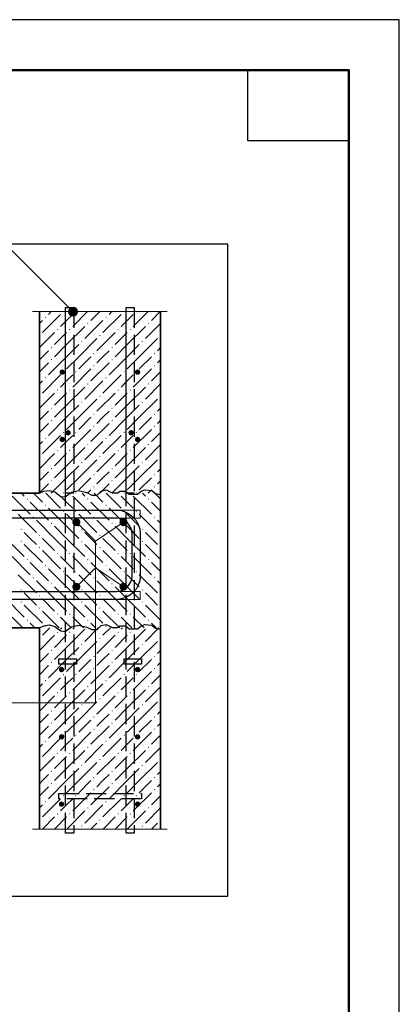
# Model space of a CAD drawing. Header units: millimetres. Extents: x 0 to 50400, y 0 to 35640.
# Tile 40 of 40: x 45887 to 50400, y 23934 to 35640. Entities that reach past the tile are written whole.
import ezdxf

# ---------------------------------------------------------------- set-up
doc = ezdxf.new("R2010")
doc.units = ezdxf.units.MM
doc.linetypes.add('______2', pattern=[324, 240, -84])
for name, color, linetype, lineweight in [('Standard', 7, 'Continuous', 25), ('ЖБ Перекрытие верхний уровень', 7, 'Continuous', 35), ('ЖБ Стена верхний уровень', 7, 'Continuous', 35)]:
    doc.layers.add(name, color=color, linetype=linetype, lineweight=lineweight)
doc.layers.add('Обрамление П-обр. равн.', color=7, linetype='Continuous', lineweight=25, true_color=0x5f1e0f)
doc.layers.add('Фоновоя арматура Х1', color=7, linetype='Continuous', lineweight=18, true_color=0x656565)
doc.layers.add('Размерная выноска', color=7, linetype='Continuous')
doc.layers.add('Стена фоновая арматура Х1', color=7, linetype='______2', true_color=0xa0a0a0)
doc.layers.add('Стена фоновая затяжка С-обр.', color=7, linetype='______2', true_color=0xa0a0a0)

msp = doc.modelspace()

# ---------------------------------------------------------------- hatches: boundary and pattern name
at = {"linetype": 'Continuous', "lineweight": -3, "transparency": 33554687}
for points in [[(46425, 31450), (46422, 31462), (46415, 31472), (46405, 31479), (46393, 31482), (46380, 31479), (46370, 31472), (46363, 31462), (46361, 31450), (46363, 31437), (46370, 31427), (46380, 31420), (46393, 31418), (46405, 31420), (46415, 31427), (46422, 31437)], [(47321, 31450), (47318, 31462), (47311, 31472), (47301, 31479), (47289, 31482), (47276, 31479), (47266, 31472), (47259, 31462), (47257, 31450), (47259, 31437), (47266, 31427), (47276, 31420), (47289, 31418), (47301, 31420), (47311, 31427), (47318, 31437)], [(46425, 30650), (46422, 30662), (46415, 30672), (46405, 30679), (46393, 30682), (46380, 30679), (46370, 30672), (46363, 30662), (46361, 30650), (46363, 30637), (46370, 30627), (46380, 30620), (46393, 30618), (46405, 30620), (46415, 30627), (46422, 30637)], [(47321, 30650), (47318, 30662), (47311, 30672), (47301, 30679), (47289, 30682), (47276, 30679), (47266, 30672), (47259, 30662), (47257, 30650), (47259, 30637), (47266, 30627), (47276, 30620), (47289, 30618), (47301, 30620), (47311, 30627), (47318, 30637)], [(46609, 29666), (46605, 29684), (46595, 29700), (46579, 29710), (46561, 29714), (46542, 29710), (46527, 29700), (46516, 29684), (46513, 29666), (46516, 29647), (46527, 29632), (46542, 29621), (46561, 29618), (46579, 29621), (46595, 29632), (46605, 29647)], [(47169, 29666), (47165, 29684), (47155, 29700), (47139, 29710), (47121, 29714), (47102, 29710), (47087, 29700), (47076, 29684), (47073, 29666), (47076, 29647), (47087, 29632), (47102, 29621), (47121, 29618), (47139, 29621), (47155, 29632), (47165, 29647)], [(46609, 28898), (46605, 28916), (46595, 28932), (46579, 28942), (46561, 28946), (46542, 28942), (46527, 28932), (46516, 28916), (46513, 28898), (46516, 28879), (46527, 28864), (46542, 28853), (46561, 28850), (46579, 28853), (46595, 28864), (46605, 28879)], [(47169, 28898), (47165, 28916), (47155, 28932), (47139, 28942), (47121, 28946), (47102, 28942), (47087, 28932), (47076, 28916), (47073, 28898), (47076, 28879), (47087, 28864), (47102, 28853), (47121, 28850), (47139, 28853), (47155, 28864), (47165, 28879)], [(46417, 27914), (46414, 27926), (46407, 27936), (46397, 27943), (46385, 27946), (46372, 27943), (46362, 27936), (46355, 27926), (46353, 27914), (46355, 27901), (46362, 27891), (46372, 27884), (46385, 27882), (46397, 27884), (46407, 27891), (46414, 27901)], [(47321, 27914), (47318, 27926), (47311, 27936), (47301, 27943), (47289, 27946), (47276, 27943), (47266, 27936), (47259, 27926), (47257, 27914), (47259, 27901), (47266, 27891), (47276, 27884), (47289, 27882), (47301, 27884), (47311, 27891), (47318, 27901)], [(46417, 27114), (46414, 27126), (46407, 27136), (46397, 27143), (46385, 27146), (46372, 27143), (46362, 27136), (46355, 27126), (46353, 27114), (46355, 27101), (46362, 27091), (46372, 27084), (46385, 27082), (46397, 27084), (46407, 27091), (46414, 27101)], [(47321, 27114), (47318, 27126), (47311, 27136), (47301, 27143), (47289, 27146), (47276, 27143), (47266, 27136), (47259, 27126), (47257, 27114), (47259, 27101), (47266, 27091), (47276, 27084), (47289, 27082), (47301, 27084), (47311, 27091), (47318, 27101)], [(46417, 26314), (46414, 26326), (46407, 26336), (46397, 26343), (46385, 26346), (46372, 26343), (46362, 26336), (46355, 26326), (46353, 26314), (46355, 26301), (46362, 26291), (46372, 26284), (46385, 26282), (46397, 26284), (46407, 26291), (46414, 26301)], [(47321, 26314), (47318, 26326), (47311, 26336), (47301, 26343), (47289, 26346), (47276, 26343), (47266, 26336), (47259, 26326), (47257, 26314), (47259, 26301), (47266, 26291), (47276, 26284), (47289, 26282), (47301, 26284), (47311, 26291), (47318, 26301)]]:
    msp.add_hatch(color=7, dxfattribs=at).paths.add_polyline_path(points)
at = {"layer": 'Standard', "linetype": 'Continuous', "lineweight": 13, "transparency": 33554687}
for points in [[(46483, 32130), (46534, 32220), (46469, 32154)], [(46469, 32154), (46534, 32220), (46507, 32220)], [(46469, 32154), (46507, 32220), (46469, 32182)], [(46469, 32182), (46507, 32220), (46483, 32206)], [(46483, 32130), (46559, 32206), (46534, 32220)], [(46507, 32116), (46559, 32206), (46483, 32130)], [(46507, 32116), (46573, 32182), (46559, 32206)], [(46534, 32116), (46573, 32182), (46507, 32116)], [(46534, 32116), (46573, 32154), (46573, 32182)], [(46573, 32154), (46534, 32116), (46559, 32130)]]:
    msp.add_hatch(color=7, dxfattribs=at).paths.add_polyline_path(points)
at = {"layer": 'ЖБ Перекрытие верхний уровень', "linetype": 'Continuous', "lineweight": 18, "transparency": 33554687}
for points in [[(46342, 30010), (46337, 30006), (46333, 30010)], [(46486, 30010), (46481, 30006), (46477, 30010)], [(47062, 30010), (47057, 30006), (47053, 30010)], [(47206, 30010), (47201, 30006), (47197, 30010)], [(45970, 29941), (45977, 29949), (45985, 29941), (45977, 29934)], [(46186, 29869), (46193, 29877), (46201, 29869), (46193, 29862)], [(46690, 29941), (46697, 29949), (46705, 29941), (46697, 29934)], [(46906, 29869), (46913, 29877), (46921, 29869), (46913, 29862)], [(47410, 29941), (47417, 29949), (47425, 29941), (47417, 29934)], [(46042, 29725), (46049, 29733), (46057, 29725), (46049, 29718)], [(46402, 29797), (46409, 29805), (46417, 29797), (46409, 29790)], [(46546, 29797), (46553, 29805), (46561, 29797), (46553, 29790)], [(46762, 29725), (46769, 29733), (46777, 29725), (46769, 29718)], [(47122, 29797), (47129, 29805), (47137, 29797), (47129, 29790)], [(47266, 29797), (47273, 29805), (47281, 29797), (47273, 29790)], [(47482, 29725), (47489, 29733), (47497, 29725), (47489, 29718)], [(46258, 29653), (46265, 29661), (46273, 29653), (46265, 29646)], [(46978, 29653), (46985, 29661), (46993, 29653), (46985, 29646)], [(45898, 29581), (45905, 29589), (45913, 29581), (45905, 29574)], [(46114, 29509), (46121, 29517), (46129, 29509), (46121, 29502)], [(46618, 29581), (46625, 29589), (46633, 29581), (46625, 29574)], [(46834, 29509), (46841, 29517), (46849, 29509), (46841, 29502)], [(47338, 29581), (47345, 29589), (47353, 29581), (47345, 29574)], [(47554, 29509), (47561, 29516), (47561, 29502)], [(45898, 29437), (45905, 29445), (45913, 29437), (45905, 29430)], [(46618, 29437), (46625, 29445), (46633, 29437), (46625, 29430)], [(47338, 29437), (47345, 29445), (47353, 29437), (47345, 29430)], [(46114, 29365), (46121, 29373), (46129, 29365), (46121, 29358)], [(46330, 29293), (46337, 29301), (46345, 29293), (46337, 29286)], [(46474, 29293), (46481, 29301), (46489, 29293), (46481, 29286)], [(46834, 29365), (46841, 29373), (46849, 29365), (46841, 29358)], [(47050, 29293), (47057, 29301), (47065, 29293), (47057, 29286)], [(47194, 29293), (47201, 29301), (47209, 29293), (47201, 29286)], [(47554, 29365), (47561, 29372), (47561, 29358)], [(45970, 29221), (45977, 29229), (45985, 29221), (45977, 29214)], [(46186, 29149), (46193, 29157), (46201, 29149), (46193, 29142)], [(46690, 29221), (46697, 29229), (46705, 29221), (46697, 29214)], [(46906, 29149), (46913, 29157), (46921, 29149), (46913, 29142)], [(47410, 29221), (47417, 29229), (47425, 29221), (47417, 29214)], [(46402, 29077), (46409, 29085), (46417, 29077), (46409, 29070)], [(46546, 29077), (46553, 29085), (46561, 29077), (46553, 29070)], [(47122, 29077), (47129, 29085), (47137, 29077), (47129, 29070)], [(47266, 29077), (47273, 29085), (47281, 29077), (47273, 29070)], [(46042, 29005), (46049, 29013), (46057, 29005), (46049, 28998)], [(46258, 28933), (46265, 28941), (46273, 28933), (46265, 28926)], [(46762, 29005), (46769, 29013), (46777, 29005), (46769, 28998)], [(46978, 28933), (46985, 28941), (46993, 28933), (46985, 28926)], [(47482, 29005), (47489, 29013), (47497, 29005), (47489, 28998)], [(45898, 28861), (45905, 28869), (45913, 28861), (45905, 28854)], [(46114, 28789), (46121, 28797), (46129, 28789), (46121, 28782)], [(46618, 28861), (46625, 28869), (46633, 28861), (46625, 28854)], [(46834, 28789), (46841, 28797), (46849, 28789), (46841, 28782)], [(47338, 28861), (47345, 28869), (47353, 28861), (47345, 28854)], [(45898, 28717), (45905, 28725), (45913, 28717), (45905, 28710)], [(46618, 28717), (46625, 28725), (46633, 28717), (46625, 28710)], [(47338, 28717), (47345, 28725), (47353, 28717), (47345, 28710)], [(47554, 28789), (47561, 28796), (47561, 28782)], [(46114, 28645), (46121, 28653), (46129, 28645), (46121, 28638)], [(46330, 28573), (46337, 28581), (46345, 28573), (46337, 28566)], [(46474, 28573), (46481, 28581), (46489, 28573), (46481, 28566)], [(46834, 28645), (46841, 28653), (46849, 28645), (46841, 28638)], [(47050, 28573), (47057, 28581), (47065, 28573), (47057, 28566)], [(47194, 28573), (47201, 28581), (47209, 28573), (47201, 28566)], [(47554, 28645), (47561, 28652), (47561, 28638)], [(45970, 28501), (45977, 28509), (45985, 28501), (45977, 28494)], [(46690, 28501), (46697, 28509), (46705, 28501), (46697, 28494)], [(47410, 28501), (47417, 28509), (47425, 28501), (47417, 28494)], [(46186, 28429), (46193, 28437), (46201, 28429), (46193, 28422)], [(46906, 28429), (46913, 28437), (46921, 28429), (46913, 28422)]]:
    msp.add_hatch(color=7, dxfattribs=at).paths.add_polyline_path(points, flags=16)
at = {"layer": 'ЖБ Стена верхний уровень', "linetype": 'Continuous', "lineweight": 18, "transparency": 33554687}
for points in [[(46186, 32101), (46193, 32109), (46201, 32101), (46193, 32094)], [(46414, 32170), (46409, 32166), (46405, 32170)], [(46558, 32170), (46553, 32166), (46549, 32170)], [(46906, 32101), (46913, 32109), (46921, 32101), (46913, 32094)], [(47134, 32170), (47129, 32166), (47125, 32170)], [(47278, 32170), (47273, 32166), (47269, 32170)], [(46330, 31957), (46337, 31965), (46345, 31957), (46337, 31950)], [(46474, 31957), (46481, 31965), (46489, 31957), (46481, 31950)], [(46690, 32029), (46697, 32037), (46705, 32029), (46697, 32022)], [(47050, 31957), (47057, 31965), (47065, 31957), (47057, 31950)], [(47194, 31957), (47201, 31965), (47209, 31957), (47201, 31950)], [(47410, 32029), (47417, 32037), (47425, 32029), (47417, 32022)], [(46121, 31892), (46121, 31893), (46129, 31885), (46121, 31878), (46121, 31878)], [(46834, 31885), (46841, 31893), (46849, 31885), (46841, 31878)], [(47554, 31885), (47561, 31892), (47561, 31878)], [(46258, 31741), (46265, 31749), (46273, 31741), (46265, 31734)], [(46618, 31813), (46625, 31821), (46633, 31813), (46625, 31806)], [(46978, 31741), (46985, 31749), (46993, 31741), (46985, 31734)], [(47338, 31813), (47345, 31821), (47353, 31813), (47345, 31806)], [(46762, 31669), (46769, 31677), (46777, 31669), (46769, 31662)], [(47482, 31669), (47489, 31677), (47497, 31669), (47489, 31662)], [(46258, 31597), (46265, 31605), (46273, 31597), (46265, 31590)], [(46762, 31525), (46769, 31533), (46777, 31525), (46769, 31518)], [(46978, 31597), (46985, 31605), (46993, 31597), (46985, 31590)], [(47482, 31525), (47489, 31533), (47497, 31525), (47489, 31518)], [(46186, 31381), (46193, 31389), (46201, 31381), (46193, 31374)], [(46402, 31453), (46409, 31461), (46417, 31453), (46409, 31446)], [(46546, 31453), (46553, 31461), (46561, 31453), (46553, 31446)], [(46906, 31381), (46913, 31389), (46921, 31381), (46913, 31374)], [(47122, 31453), (47129, 31461), (47137, 31453), (47129, 31446)], [(47266, 31453), (47273, 31461), (47281, 31453), (47273, 31446)], [(46690, 31309), (46697, 31317), (46705, 31309), (46697, 31302)], [(47410, 31309), (47417, 31317), (47425, 31309), (47417, 31302)], [(46121, 31172), (46121, 31173), (46129, 31165), (46121, 31158), (46121, 31158)], [(46330, 31237), (46337, 31245), (46345, 31237), (46337, 31230)], [(46474, 31237), (46481, 31245), (46489, 31237), (46481, 31230)], [(46834, 31165), (46841, 31173), (46849, 31165), (46841, 31158)], [(47050, 31237), (47057, 31245), (47065, 31237), (47057, 31230)], [(47194, 31237), (47201, 31245), (47209, 31237), (47201, 31230)], [(47554, 31165), (47561, 31172), (47561, 31158)], [(46258, 31021), (46265, 31029), (46273, 31021), (46265, 31014)], [(46618, 31093), (46625, 31101), (46633, 31093), (46625, 31086)], [(46978, 31021), (46985, 31029), (46993, 31021), (46985, 31014)], [(47338, 31093), (47345, 31101), (47353, 31093), (47345, 31086)], [(46762, 30949), (46769, 30957), (46777, 30949), (46769, 30942)], [(47482, 30949), (47489, 30957), (47497, 30949), (47489, 30942)], [(46258, 30877), (46265, 30885), (46273, 30877), (46265, 30870)], [(46762, 30805), (46769, 30813), (46777, 30805), (46769, 30798)], [(46978, 30877), (46985, 30885), (46993, 30877), (46985, 30870)], [(47482, 30805), (47489, 30813), (47497, 30805), (47489, 30798)], [(46402, 30733), (46409, 30741), (46417, 30733), (46409, 30726)], [(46546, 30733), (46553, 30741), (46561, 30733), (46553, 30726)], [(47122, 30733), (47129, 30741), (47137, 30733), (47129, 30726)], [(47266, 30733), (47273, 30741), (47281, 30733), (47273, 30726)], [(46186, 30661), (46193, 30669), (46201, 30661), (46193, 30654)], [(46690, 30589), (46697, 30597), (46705, 30589), (46697, 30582)], [(46906, 30661), (46913, 30669), (46921, 30661), (46913, 30654)], [(47410, 30589), (47417, 30597), (47425, 30589), (47417, 30582)], [(46121, 30452), (46121, 30453), (46129, 30445), (46121, 30438), (46121, 30438)], [(46330, 30517), (46337, 30525), (46345, 30517), (46337, 30510)], [(46474, 30517), (46481, 30525), (46489, 30517), (46481, 30510)], [(46834, 30445), (46841, 30453), (46849, 30445), (46841, 30438)], [(47050, 30517), (47057, 30525), (47065, 30517), (47057, 30510)], [(47194, 30517), (47201, 30525), (47209, 30517), (47201, 30510)], [(47554, 30445), (47561, 30452), (47561, 30438)], [(46618, 30373), (46625, 30381), (46633, 30373), (46625, 30366)], [(47338, 30373), (47345, 30381), (47353, 30373), (47345, 30366)], [(46258, 30301), (46265, 30309), (46273, 30301), (46265, 30294)], [(46762, 30229), (46769, 30237), (46777, 30229), (46769, 30222)], [(46978, 30301), (46985, 30309), (46993, 30301), (46985, 30294)], [(47482, 30229), (47489, 30237), (47497, 30229), (47489, 30222)], [(46258, 30157), (46265, 30165), (46273, 30157), (46265, 30150)], [(46762, 30085), (46769, 30093), (46777, 30085), (46769, 30078)], [(46978, 30157), (46985, 30165), (46993, 30157), (46985, 30150)], [(47482, 30085), (47489, 30093), (47497, 30085), (47489, 30078)], [(46402, 30013), (46409, 30021), (46417, 30013), (46414, 30010), (46405, 30010)], [(46546, 30013), (46553, 30021), (46561, 30013), (46558, 30010), (46549, 30010)], [(47122, 30013), (47129, 30021), (47137, 30013), (47134, 30010), (47125, 30010)], [(47266, 30013), (47273, 30021), (47281, 30013), (47278, 30010), (47269, 30010)], [(46330, 28357), (46337, 28365), (46345, 28357), (46337, 28350)], [(46474, 28357), (46481, 28365), (46489, 28357), (46481, 28350)], [(47050, 28357), (47057, 28365), (47065, 28357), (47057, 28350)], [(47194, 28357), (47201, 28365), (47209, 28357), (47201, 28350)], [(46121, 28292), (46121, 28293), (46129, 28285), (46121, 28278), (46121, 28278)], [(46618, 28213), (46625, 28221), (46633, 28213), (46625, 28206)], [(46834, 28285), (46841, 28293), (46849, 28285), (46841, 28278)], [(47338, 28213), (47345, 28221), (47353, 28213), (47345, 28206)], [(47554, 28285), (47561, 28292), (47561, 28278)], [(46258, 28141), (46265, 28149), (46273, 28141), (46265, 28134)], [(46978, 28141), (46985, 28149), (46993, 28141), (46985, 28134)], [(46258, 27997), (46265, 28005), (46273, 27997), (46265, 27990)], [(46762, 28069), (46769, 28077), (46777, 28069), (46769, 28062)], [(46978, 27997), (46985, 28005), (46993, 27997), (46985, 27990)], [(47482, 28069), (47489, 28077), (47497, 28069), (47489, 28062)], [(46402, 27853), (46409, 27861), (46417, 27853), (46409, 27846)], [(46546, 27853), (46553, 27861), (46561, 27853), (46553, 27846)], [(46762, 27925), (46769, 27933), (46777, 27925), (46769, 27918)], [(47122, 27853), (47129, 27861), (47137, 27853), (47129, 27846)], [(47266, 27853), (47273, 27861), (47281, 27853), (47273, 27846)], [(47482, 27925), (47489, 27933), (47497, 27925), (47489, 27918)], [(46186, 27781), (46193, 27789), (46201, 27781), (46193, 27774)], [(46906, 27781), (46913, 27789), (46921, 27781), (46913, 27774)], [(46330, 27637), (46337, 27645), (46345, 27637), (46337, 27630)], [(46474, 27637), (46481, 27645), (46489, 27637), (46481, 27630)], [(46690, 27709), (46697, 27717), (46705, 27709), (46697, 27702)], [(47050, 27637), (47057, 27645), (47065, 27637), (47057, 27630)], [(47194, 27637), (47201, 27645), (47209, 27637), (47201, 27630)], [(47410, 27709), (47417, 27717), (47425, 27709), (47417, 27702)], [(46121, 27572), (46121, 27573), (46129, 27565), (46121, 27558), (46121, 27558)], [(46834, 27565), (46841, 27573), (46849, 27565), (46841, 27558)], [(47554, 27565), (47561, 27572), (47561, 27558)], [(46258, 27421), (46265, 27429), (46273, 27421), (46265, 27414)], [(46618, 27493), (46625, 27501), (46633, 27493), (46625, 27486)], [(46978, 27421), (46985, 27429), (46993, 27421), (46985, 27414)], [(47338, 27493), (47345, 27501), (47353, 27493), (47345, 27486)], [(46258, 27277), (46265, 27285), (46273, 27277), (46265, 27270)], [(46762, 27349), (46769, 27357), (46777, 27349), (46769, 27342)], [(46978, 27277), (46985, 27285), (46993, 27277), (46985, 27270)], [(47482, 27349), (47489, 27357), (47497, 27349), (47489, 27342)], [(46762, 27205), (46769, 27213), (46777, 27205), (46769, 27198)], [(47482, 27205), (47489, 27213), (47497, 27205), (47489, 27198)], [(46186, 27061), (46193, 27069), (46201, 27061), (46193, 27054)], [(46402, 27133), (46409, 27141), (46417, 27133), (46409, 27126)], [(46546, 27133), (46553, 27141), (46561, 27133), (46553, 27126)], [(46906, 27061), (46913, 27069), (46921, 27061), (46913, 27054)], [(47122, 27133), (47129, 27141), (47137, 27133), (47129, 27126)], [(47266, 27133), (47273, 27141), (47281, 27133), (47273, 27126)], [(46330, 26917), (46337, 26925), (46345, 26917), (46337, 26910)], [(46474, 26917), (46481, 26925), (46489, 26917), (46481, 26910)], [(46690, 26989), (46697, 26997), (46705, 26989), (46697, 26982)], [(47050, 26917), (47057, 26925), (47065, 26917), (47057, 26910)], [(47194, 26917), (47201, 26925), (47209, 26917), (47201, 26910)], [(47410, 26989), (47417, 26997), (47425, 26989), (47417, 26982)], [(46121, 26852), (46121, 26853), (46129, 26845), (46121, 26838), (46121, 26838)], [(46834, 26845), (46841, 26853), (46849, 26845), (46841, 26838)], [(47554, 26845), (47561, 26852), (47561, 26838)], [(46258, 26701), (46265, 26709), (46273, 26701), (46265, 26694)], [(46618, 26773), (46625, 26781), (46633, 26773), (46625, 26766)], [(46978, 26701), (46985, 26709), (46993, 26701), (46985, 26694)], [(47338, 26773), (47345, 26781), (47353, 26773), (47345, 26766)], [(46762, 26629), (46769, 26637), (46777, 26629), (46769, 26622)], [(47482, 26629), (47489, 26637), (47497, 26629), (47489, 26622)], [(46258, 26557), (46265, 26565), (46273, 26557), (46265, 26550)], [(46762, 26485), (46769, 26493), (46777, 26485), (46769, 26478)], [(46978, 26557), (46985, 26565), (46993, 26557), (46985, 26550)], [(47482, 26485), (47489, 26493), (47497, 26485), (47489, 26478)], [(46186, 26341), (46193, 26349), (46201, 26341), (46193, 26334)], [(46402, 26413), (46409, 26421), (46417, 26413), (46409, 26406)], [(46546, 26413), (46553, 26421), (46561, 26413), (46553, 26406)], [(46906, 26341), (46913, 26349), (46921, 26341), (46913, 26334)], [(47122, 26413), (47129, 26421), (47137, 26413), (47129, 26406)], [(47266, 26413), (47273, 26421), (47281, 26413), (47273, 26406)], [(46690, 26269), (46697, 26277), (46705, 26269), (46697, 26262)], [(47410, 26269), (47417, 26277), (47425, 26269), (47417, 26262)], [(46121, 26132), (46121, 26133), (46129, 26125), (46121, 26118), (46121, 26118)], [(46330, 26197), (46337, 26205), (46345, 26197), (46337, 26190)], [(46474, 26197), (46481, 26205), (46489, 26197), (46481, 26190)], [(46834, 26125), (46841, 26133), (46849, 26125), (46841, 26118)], [(47050, 26197), (47057, 26205), (47065, 26197), (47057, 26190)], [(47194, 26197), (47201, 26205), (47209, 26197), (47201, 26190)], [(47554, 26125), (47561, 26132), (47561, 26118)], [(46618, 26053), (46625, 26061), (46633, 26053), (46625, 26046)], [(47338, 26053), (47345, 26061), (47353, 26053), (47345, 26046)]]:
    msp.add_hatch(color=7, dxfattribs=at).paths.add_polyline_path(points, flags=16)
at = {"layer": 'Стена фоновая затяжка С-обр.', "linetype": 'Continuous', "lineweight": -3, "transparency": 33554687}
for points in [[(46493, 30730), (46491, 30742), (46484, 30752), (46474, 30759), (46461, 30762), (46449, 30759), (46439, 30752), (46432, 30742), (46429, 30730), (46432, 30717), (46439, 30707), (46449, 30700), (46461, 30698), (46474, 30700), (46484, 30707), (46491, 30717)], [(47244, 30730), (47241, 30742), (47234, 30752), (47224, 30759), (47212, 30762), (47199, 30759), (47189, 30752), (47182, 30742), (47180, 30730), (47182, 30717), (47189, 30707), (47199, 30700), (47212, 30698), (47224, 30700), (47234, 30707), (47241, 30717)]]:
    msp.add_hatch(color=7, dxfattribs=at).paths.add_polyline_path(points)
at = {"layer": 'Фоновоя арматура Х1', "linetype": 'Continuous', "lineweight": 18, "transparency": 33554687}
for points in [[(46609, 29666), (46605, 29684), (46595, 29700), (46579, 29710), (46561, 29714), (46542, 29710), (46527, 29700), (46516, 29684), (46513, 29666), (46516, 29647), (46527, 29632), (46542, 29621), (46561, 29618), (46579, 29621), (46595, 29632), (46605, 29647)], [(47169, 29666), (47165, 29684), (47155, 29700), (47139, 29710), (47121, 29714), (47102, 29710), (47087, 29700), (47076, 29684), (47073, 29666), (47076, 29647), (47087, 29632), (47102, 29621), (47121, 29618), (47139, 29621), (47155, 29632), (47165, 29647)], [(46609, 28898), (46605, 28916), (46595, 28932), (46579, 28942), (46561, 28946), (46542, 28942), (46527, 28932), (46516, 28916), (46513, 28898), (46516, 28879), (46527, 28864), (46542, 28853), (46561, 28850), (46579, 28853), (46595, 28864), (46605, 28879)], [(47169, 28898), (47165, 28916), (47155, 28932), (47139, 28942), (47121, 28946), (47102, 28942), (47087, 28932), (47076, 28916), (47073, 28898), (47076, 28879), (47087, 28864), (47102, 28853), (47121, 28850), (47139, 28853), (47155, 28864), (47165, 28879)]]:
    msp.add_hatch(color=7, dxfattribs=at).paths.add_polyline_path(points)

# ---------------------------------------------------------------- linework, layer by layer
at = {"layer": 'Standard', "color": 7, "linetype": 'Continuous', "lineweight": 35, "transparency": 33554687}
for p, q in [((49800, 33120), (49800, 24600)), ((49800, 32640), (49800, 24120))]:
    msp.add_line(p, q, dxfattribs=at)
at = {"layer": 'Standard', "color": 7, "linetype": 'Continuous', "lineweight": 50, "transparency": 33554687}
msp.add_line((49800, 32520), (49800, 27840), dxfattribs=at)
at = {"layer": 'Standard', "color": 7, "linetype": 'Continuous', "lineweight": 13, "transparency": 33554687}
for p, q in [((46483, 32206), (46483, 32206)), ((46559, 32206), (46559, 32206)), ((46483, 32130), (46483, 32130)), ((46559, 32130), (46559, 32130)), ((47121, 29666), (46787, 29439)), ((46561, 28898), (46787, 29124)), ((47121, 28898), (46787, 29124))]:
    msp.add_line(p, q, dxfattribs=at)
at = {"layer": 'Standard', "color": 7, "linetype": 'Continuous', "lineweight": 25, "transparency": 33554687}
for points in [[(0, 0), (50400, 0), (50400, 35640), (0, 35640), (0, 0)], [(49800, 35040), (49800, 34200), (48600, 34200), (48600, 35040), (49800, 35040)]]:
    msp.add_lwpolyline(points, close=True, dxfattribs=at)
at = {"layer": 'Standard', "color": 7, "linetype": 'Continuous', "lineweight": 50, "transparency": 33554687}
msp.add_lwpolyline([(2400, 35040), (49800, 35040), (49800, 600), (2400, 600), (2400, 35040)], close=True, dxfattribs=at)
at = {"layer": 'Standard', "color": 254, "linetype": 'Continuous', "lineweight": -3, "true_color": 0xc4c4ff, "transparency": 33554687}
msp.add_lwpolyline([(40204, 25218), (48361, 25218), (48361, 32970), (40204, 32970), (40204, 25218)], dxfattribs=at)
at = {"layer": 'Standard', "color": 7, "linetype": 'Continuous', "lineweight": 13, "transparency": 33554687}
for points in [[(46521, 32168), (45785, 32903), (43385, 32903)], [(46561, 29666), (46787, 29439), (46787, 27519), (44051, 27519)]]:
    msp.add_lwpolyline(points, dxfattribs=at)
at = {"layer": 'Standard', "color": 7, "linetype": 'Continuous', "lineweight": 25, "transparency": 33554687}
for points in [[(46121, 30010), (46175, 30035), (46239, 30044), (46303, 30025), (46377, 29973), (46428, 29967), (46502, 30023), (46585, 30042), (46684, 30017), (46745, 29989), (46809, 29989), (46857, 30036), (46914, 30050), (46985, 30013), (47049, 30013), (47081, 30035), (47145, 30035), (47190, 29999), (47286, 29999), (47330, 30035), (47375, 30049), (47458, 30042), (47503, 30006), (47561, 29995)], [(46121, 28410), (46175, 28435), (46239, 28444), (46303, 28425), (46377, 28373), (46428, 28367), (46502, 28423), (46585, 28442), (46684, 28417), (46745, 28389), (46809, 28389), (46857, 28436), (46914, 28450), (46985, 28413), (47049, 28413), (47081, 28435), (47145, 28435), (47190, 28399), (47286, 28399), (47330, 28435), (47375, 28449), (47458, 28442), (47503, 28406), (47561, 28395)]]:
    msp.add_lwpolyline(points, dxfattribs=at)
at = {"layer": 'Standard', "color": 7, "linetype": 'Continuous', "lineweight": 13, "transparency": 33554687}
msp.add_circle((46521, 32168), 54, dxfattribs=at)
at = {"layer": 'ЖБ Перекрытие верхний уровень', "color": 7, "linetype": 'Continuous', "lineweight": 35, "transparency": 33554687}
for p, q in [((46121, 30010), (41004, 30010)), ((47561, 28410), (47561, 30010)), ((41004, 28410), (46121, 28410))]:
    msp.add_line(p, q, dxfattribs=at)
at = {"layer": 'ЖБ Перекрытие верхний уровень', "color": 9, "linetype": 'Continuous', "lineweight": 18, "true_color": 0xc7c7c7, "transparency": 33554687}
for p, q in [((45797, 29977), (46013, 29761)), ((45909, 30010), (45941, 29977)), ((46053, 30010), (46157, 29905)), ((46197, 30010), (46373, 29833)), ((46445, 29905), (46373, 29977)), ((46517, 29977), (46733, 29761)), ((46629, 30010), (46661, 29977)), ((46773, 30010), (46877, 29905)), ((46917, 30010), (47093, 29833)), ((47165, 29905), (47093, 29977)), ((47237, 29977), (47453, 29761)), ((47349, 30010), (47381, 29977)), ((47493, 30010), (47561, 29942)), ((46013, 29905), (46229, 29689)), ((46517, 29833), (46445, 29905)), ((46733, 29905), (46949, 29689)), ((47237, 29833), (47165, 29905)), ((47453, 29905), (47561, 29798)), ((45869, 29761), (46085, 29545)), ((46445, 29617), (46229, 29833)), ((46445, 29761), (46589, 29617)), ((46589, 29761), (46805, 29545)), ((47165, 29617), (46949, 29833)), ((47165, 29761), (47309, 29617)), ((47309, 29761), (47525, 29545)), ((46301, 29473), (46085, 29689)), ((46301, 29617), (46445, 29473)), ((46445, 29617), (46589, 29473)), ((47021, 29473), (46805, 29689)), ((47021, 29617), (47165, 29473)), ((47165, 29617), (47309, 29473)), ((47561, 29654), (47525, 29689)), ((46013, 29473), (45941, 29545)), ((46733, 29473), (46661, 29545)), ((47453, 29473), (47381, 29545)), ((45725, 29473), (45941, 29257)), ((45941, 29401), (46157, 29185)), ((46085, 29401), (46013, 29473)), ((46157, 29473), (46301, 29329)), ((46301, 29473), (46445, 29329)), ((46445, 29473), (46661, 29257)), ((46661, 29401), (46877, 29185)), ((46805, 29401), (46733, 29473)), ((46877, 29473), (47021, 29329)), ((47021, 29473), (47165, 29329)), ((47165, 29473), (47381, 29257)), ((47381, 29401), (47561, 29222)), ((47525, 29401), (47453, 29473)), ((46157, 29329), (46373, 29113)), ((46877, 29329), (47093, 29113)), ((45797, 29257), (46013, 29041)), ((46013, 29185), (46229, 28969)), ((46445, 29185), (46373, 29257)), ((46517, 29113), (46445, 29185)), ((46517, 29257), (46733, 29041)), ((46733, 29185), (46949, 28969)), ((47165, 29185), (47093, 29257)), ((47237, 29113), (47165, 29185)), ((47237, 29257), (47453, 29041)), ((47453, 29185), (47561, 29078)), ((45869, 29041), (46085, 28825)), ((46445, 28897), (46229, 29113)), ((46445, 29041), (46589, 28897)), ((46589, 29041), (46805, 28825)), ((47165, 28897), (46949, 29113)), ((47165, 29041), (47309, 28897)), ((47309, 29041), (47525, 28825)), ((46301, 28753), (46085, 28969)), ((47021, 28753), (46805, 28969)), ((47561, 28934), (47525, 28969)), ((46013, 28753), (45941, 28825)), ((46301, 28897), (46445, 28753)), ((46445, 28897), (46589, 28753)), ((46733, 28753), (46661, 28825)), ((47021, 28897), (47165, 28753)), ((47165, 28897), (47309, 28753)), ((47453, 28753), (47381, 28825)), ((45725, 28753), (45941, 28537)), ((45941, 28681), (46157, 28465)), ((46085, 28681), (46013, 28753)), ((46157, 28753), (46301, 28609)), ((46301, 28753), (46445, 28609)), ((46445, 28753), (46661, 28537)), ((46661, 28681), (46877, 28465)), ((46805, 28681), (46733, 28753)), ((46877, 28753), (47021, 28609)), ((47021, 28753), (47165, 28609)), ((47165, 28753), (47381, 28537)), ((47381, 28681), (47561, 28502)), ((47525, 28681), (47453, 28753)), ((46157, 28609), (46357, 28410)), ((46877, 28609), (47077, 28410)), ((45797, 28537), (45925, 28410)), ((46013, 28465), (46069, 28410)), ((46445, 28465), (46373, 28537)), ((46501, 28410), (46445, 28465)), ((46517, 28537), (46645, 28410)), ((46733, 28465), (46789, 28410)), ((47165, 28465), (47093, 28537)), ((47221, 28410), (47165, 28465)), ((47237, 28537), (47365, 28410)), ((47453, 28465), (47509, 28410))]:
    msp.add_line(p, q, dxfattribs=at)
at = {"layer": 'ЖБ Стена верхний уровень', "color": 7, "linetype": 'Continuous', "lineweight": 35, "transparency": 33554687}
for p, q in [((46121, 32170), (46121, 30010)), ((47561, 30010), (47561, 32170)), ((46121, 28410), (46121, 26018)), ((47561, 26018), (47561, 28410))]:
    msp.add_line(p, q, dxfattribs=at)
at = {"layer": 'ЖБ Стена верхний уровень', "color": 9, "linetype": 'Continuous', "lineweight": 18, "true_color": 0xc7c7c7, "transparency": 33554687}
for p, q in [((46373, 32137), (46157, 31921)), ((46262, 32170), (46229, 32137)), ((46445, 32065), (46517, 32137)), ((46694, 32170), (46517, 31993)), ((46838, 32170), (46733, 32065)), ((47093, 32137), (46877, 31921)), ((46982, 32170), (46949, 32137)), ((47165, 32065), (47237, 32137)), ((47414, 32170), (47237, 31993)), ((47558, 32170), (47453, 32065)), ((46157, 32065), (46121, 32029)), ((46373, 31993), (46445, 32065)), ((46445, 31777), (46661, 31993)), ((46877, 32065), (46661, 31849)), ((47093, 31993), (47165, 32065)), ((47165, 31777), (47381, 31993)), ((47561, 32029), (47381, 31849)), ((46301, 31921), (46121, 31741)), ((46445, 31921), (46301, 31777)), ((46589, 31633), (46805, 31849)), ((47021, 31921), (46805, 31705)), ((47165, 31921), (47021, 31777)), ((47309, 31633), (47525, 31849)), ((46445, 31777), (46301, 31633)), ((46589, 31777), (46445, 31633)), ((47165, 31777), (47021, 31633)), ((47309, 31777), (47165, 31633)), ((47561, 31741), (47525, 31705)), ((46121, 31597), (46157, 31633)), ((46157, 31633), (46229, 31705)), ((46445, 31633), (46229, 31417)), ((46589, 31633), (46445, 31489)), ((46733, 31633), (46589, 31489)), ((46805, 31561), (46877, 31633)), ((46877, 31633), (46949, 31705)), ((47165, 31633), (46949, 31417)), ((47309, 31633), (47165, 31489)), ((47453, 31633), (47309, 31489)), ((46229, 31561), (46121, 31453)), ((46733, 31489), (46517, 31273)), ((46949, 31561), (46733, 31345)), ((47453, 31489), (47237, 31273)), ((47525, 31561), (47561, 31597)), ((46373, 31417), (46157, 31201)), ((46445, 31345), (46517, 31417)), ((47093, 31417), (46877, 31201)), ((47165, 31345), (47237, 31417)), ((47561, 31453), (47453, 31345)), ((46157, 31345), (46121, 31309)), ((46373, 31273), (46445, 31345)), ((46445, 31057), (46661, 31273)), ((46877, 31345), (46661, 31129)), ((47093, 31273), (47165, 31345)), ((47165, 31057), (47381, 31273)), ((47561, 31309), (47381, 31129)), ((46301, 31201), (46121, 31021)), ((46445, 31201), (46301, 31057)), ((47021, 31201), (46805, 30985)), ((47165, 31201), (47021, 31057)), ((46445, 31057), (46301, 30913)), ((46589, 31057), (46445, 30913)), ((46589, 30913), (46805, 31129)), ((47165, 31057), (47021, 30913)), ((47309, 31057), (47165, 30913)), ((47309, 30913), (47525, 31129)), ((46121, 30877), (46157, 30913)), ((46157, 30913), (46229, 30985)), ((46445, 30913), (46229, 30697)), ((46589, 30913), (46445, 30769)), ((46733, 30913), (46589, 30769)), ((46805, 30841), (46877, 30913)), ((46877, 30913), (46949, 30985)), ((47165, 30913), (46949, 30697)), ((47309, 30913), (47165, 30769)), ((47453, 30913), (47309, 30769)), ((47561, 31021), (47525, 30985)), ((46229, 30841), (46121, 30733)), ((46949, 30841), (46733, 30625)), ((47525, 30841), (47561, 30877)), ((46373, 30697), (46157, 30481)), ((46445, 30625), (46517, 30697)), ((46733, 30769), (46517, 30553)), ((47093, 30697), (46877, 30481)), ((47165, 30625), (47237, 30697)), ((47453, 30769), (47237, 30553)), ((47561, 30733), (47453, 30625)), ((46157, 30625), (46121, 30589)), ((46373, 30553), (46445, 30625)), ((46445, 30337), (46661, 30553)), ((46877, 30625), (46661, 30409)), ((47093, 30553), (47165, 30625)), ((47165, 30337), (47381, 30553)), ((47561, 30589), (47381, 30409)), ((46301, 30481), (46121, 30301)), ((46445, 30481), (46301, 30337)), ((47021, 30481), (46805, 30265)), ((47165, 30481), (47021, 30337)), ((46445, 30337), (46301, 30193)), ((46589, 30337), (46445, 30193)), ((46589, 30193), (46805, 30409)), ((47165, 30337), (47021, 30193)), ((47309, 30337), (47165, 30193)), ((47309, 30193), (47525, 30409)), ((46157, 30193), (46229, 30265)), ((46877, 30193), (46949, 30265)), ((47561, 30301), (47525, 30265)), ((46121, 30157), (46157, 30193)), ((46229, 30121), (46121, 30013)), ((46445, 30193), (46262, 30010)), ((46589, 30193), (46445, 30049)), ((46733, 30193), (46589, 30049)), ((46805, 30121), (46877, 30193)), ((46949, 30121), (46838, 30010)), ((47165, 30193), (46982, 30010)), ((47309, 30193), (47165, 30049)), ((47453, 30193), (47309, 30049)), ((47525, 30121), (47561, 30157)), ((46733, 30049), (46694, 30010)), ((47453, 30049), (47414, 30010)), ((47561, 30013), (47558, 30010)), ((46246, 28410), (46157, 28321)), ((46373, 28393), (46390, 28410)), ((46445, 28177), (46661, 28393)), ((46534, 28410), (46517, 28393)), ((46822, 28410), (46661, 28249)), ((46966, 28410), (46877, 28321)), ((47093, 28393), (47110, 28410)), ((47165, 28177), (47381, 28393)), ((47254, 28410), (47237, 28393)), ((47542, 28410), (47381, 28249)), ((46301, 28321), (46121, 28141)), ((46445, 28321), (46301, 28177)), ((46589, 28033), (46805, 28249)), ((47021, 28321), (46805, 28105)), ((47165, 28321), (47021, 28177)), ((47309, 28033), (47525, 28249)), ((46157, 28033), (46229, 28105)), ((46445, 28177), (46301, 28033)), ((46589, 28177), (46445, 28033)), ((46877, 28033), (46949, 28105)), ((47165, 28177), (47021, 28033)), ((47309, 28177), (47165, 28033)), ((47561, 28141), (47525, 28105)), ((46121, 27997), (46157, 28033)), ((46445, 28033), (46229, 27817)), ((46589, 28033), (46445, 27889)), ((46733, 28033), (46589, 27889)), ((46805, 27961), (46877, 28033)), ((47165, 28033), (46949, 27817)), ((47309, 28033), (47165, 27889)), ((47453, 28033), (47309, 27889)), ((47525, 27961), (47561, 27997)), ((46229, 27961), (46121, 27853)), ((46733, 27889), (46517, 27673)), ((46949, 27961), (46733, 27745)), ((47453, 27889), (47237, 27673)), ((46157, 27745), (46121, 27709)), ((46373, 27817), (46157, 27601)), ((46373, 27673), (46445, 27745)), ((46445, 27745), (46517, 27817)), ((46877, 27745), (46661, 27529)), ((47093, 27817), (46877, 27601)), ((47093, 27673), (47165, 27745)), ((47165, 27745), (47237, 27817)), ((47561, 27853), (47453, 27745)), ((46445, 27457), (46661, 27673)), ((47165, 27457), (47381, 27673)), ((47561, 27709), (47381, 27529)), ((46301, 27601), (46121, 27421)), ((46445, 27601), (46301, 27457)), ((46589, 27313), (46805, 27529)), ((47021, 27601), (46805, 27385)), ((47165, 27601), (47021, 27457)), ((47309, 27313), (47525, 27529)), ((46445, 27457), (46301, 27313)), ((46589, 27457), (46445, 27313)), ((47165, 27457), (47021, 27313)), ((47309, 27457), (47165, 27313)), ((47561, 27421), (47525, 27385)), ((46121, 27277), (46157, 27313)), ((46157, 27313), (46229, 27385)), ((46445, 27313), (46229, 27097)), ((46589, 27313), (46445, 27169)), ((46733, 27313), (46589, 27169)), ((46805, 27241), (46877, 27313)), ((46877, 27313), (46949, 27385)), ((47165, 27313), (46949, 27097)), ((47309, 27313), (47165, 27169)), ((47453, 27313), (47309, 27169)), ((47525, 27241), (47561, 27277)), ((46229, 27241), (46121, 27133)), ((46733, 27169), (46517, 26953)), ((46949, 27241), (46733, 27025)), ((47453, 27169), (47237, 26953)), ((46373, 27097), (46157, 26881)), ((46445, 27025), (46517, 27097)), ((47093, 27097), (46877, 26881)), ((47165, 27025), (47237, 27097)), ((47561, 27133), (47453, 27025)), ((46157, 27025), (46121, 26989)), ((46373, 26953), (46445, 27025)), ((46445, 26737), (46661, 26953)), ((46877, 27025), (46661, 26809)), ((47093, 26953), (47165, 27025)), ((47165, 26737), (47381, 26953)), ((47561, 26989), (47381, 26809)), ((46301, 26881), (46121, 26701)), ((46445, 26881), (46301, 26737)), ((46589, 26593), (46805, 26809)), ((47021, 26881), (46805, 26665)), ((47165, 26881), (47021, 26737)), ((47309, 26593), (47525, 26809)), ((46445, 26737), (46301, 26593)), ((46589, 26737), (46445, 26593)), ((47165, 26737), (47021, 26593)), ((47309, 26737), (47165, 26593)), ((47561, 26701), (47525, 26665)), ((46121, 26557), (46157, 26593)), ((46157, 26593), (46229, 26665)), ((46445, 26593), (46229, 26377)), ((46589, 26593), (46445, 26449)), ((46733, 26593), (46589, 26449)), ((46805, 26521), (46877, 26593)), ((46877, 26593), (46949, 26665)), ((47165, 26593), (46949, 26377)), ((47309, 26593), (47165, 26449)), ((47453, 26593), (47309, 26449)), ((46229, 26521), (46121, 26413)), ((46949, 26521), (46733, 26305)), ((47525, 26521), (47561, 26557)), ((46373, 26377), (46157, 26161)), ((46445, 26305), (46517, 26377)), ((46733, 26449), (46517, 26233)), ((47093, 26377), (46877, 26161)), ((47165, 26305), (47237, 26377)), ((47453, 26449), (47237, 26233)), ((47561, 26413), (47453, 26305)), ((46157, 26305), (46121, 26269)), ((46373, 26233), (46445, 26305)), ((46446, 26018), (46661, 26233)), ((46877, 26305), (46661, 26089)), ((47093, 26233), (47165, 26305)), ((47166, 26018), (47381, 26233)), ((47561, 26269), (47381, 26089)), ((46301, 26161), (46158, 26018)), ((46445, 26161), (46302, 26018)), ((47021, 26161), (46878, 26018)), ((47165, 26161), (47022, 26018)), ((46734, 26018), (46805, 26089)), ((47454, 26018), (47525, 26089))]:
    msp.add_line(p, q, dxfattribs=at)
at = {"layer": 'Обрамление П-обр. равн.', "color": 38, "linetype": 'Continuous', "lineweight": 25, "true_color": 0x5f1e0f, "transparency": 33554687}
for points in [[(42425, 29810), (47047, 29810), (47097, 29803), (47149, 29785), (47197, 29759), (47237, 29725), (47270, 29686), (47297, 29638), (47314, 29585), (47321, 29535), (47321, 29020), (47314, 28970), (47297, 28918), (47270, 28869), (47237, 28830), (47197, 28797), (47149, 28770), (47097, 28753), (47047, 28746), (42425, 28746)], [(42425, 28842), (47040, 28842), (47075, 28846), (47110, 28858), (47142, 28876), (47168, 28898), (47190, 28924), (47208, 28956), (47220, 28992), (47225, 29026), (47225, 29529), (47220, 29564), (47208, 29599), (47190, 29631), (47168, 29657), (47142, 29679), (47110, 29697), (47075, 29709), (47040, 29714), (42425, 29714)]]:
    msp.add_lwpolyline(points, dxfattribs=at)
at = {"layer": 'Размерная выноска', "color": 7, "linetype": 'Continuous', "lineweight": 13, "transparency": 33554687}
for p, q in [((46041, 32170), (47641, 32170)), ((47641, 26018), (46041, 26018))]:
    msp.add_line(p, q, dxfattribs=at)
at = {"layer": 'Стена фоновая арматура Х1', "color": 253, "linetype": '______2', "lineweight": -3, "true_color": 0xa0a0a0, "transparency": 33554687}
for points in [[(46433, 30010), (46433, 32218), (46529, 32218), (46529, 30010), (46433, 30010)], [(46433, 25970), (46433, 32218), (46529, 32218), (46529, 25970), (46433, 25970)], [(46433, 25970), (46433, 32218), (46529, 32218), (46529, 25970), (46433, 25970)], [(47153, 30010), (47153, 32218), (47249, 32218), (47249, 30010), (47153, 30010)], [(47153, 25970), (47153, 32218), (47249, 32218), (47249, 25970), (47153, 25970)], [(47153, 25970), (47153, 32218), (47249, 32218), (47249, 25970), (47153, 25970)]]:
    msp.add_lwpolyline(points, dxfattribs=at)
at = {"layer": 'Стена фоновая затяжка С-обр.', "color": 253, "linetype": '______2', "lineweight": -3, "true_color": 0xa0a0a0, "transparency": 33554687}
for points in [[(46353, 28042), (46561, 28042), (46561, 27978), (46353, 27978), (46353, 28042)], [(47129, 28042), (47337, 28042), (47337, 27978), (47129, 27978), (47129, 28042)], [(46353, 26442), (47337, 26442), (47337, 26378), (46353, 26378), (46353, 26442)]]:
    msp.add_lwpolyline(points, dxfattribs=at)
at = {"layer": 'Фоновоя арматура Х1', "color": 251, "linetype": 'Continuous', "lineweight": 18, "true_color": 0x656565, "transparency": 33554687}
for points in [[(47321, 29714), (40956, 29714), (40956, 29810), (47321, 29810), (47321, 29714)], [(47321, 28746), (40956, 28746), (40956, 28842), (47321, 28842), (47321, 28746)]]:
    msp.add_lwpolyline(points, dxfattribs=at)

doc.saveas('drawing.dxf')
